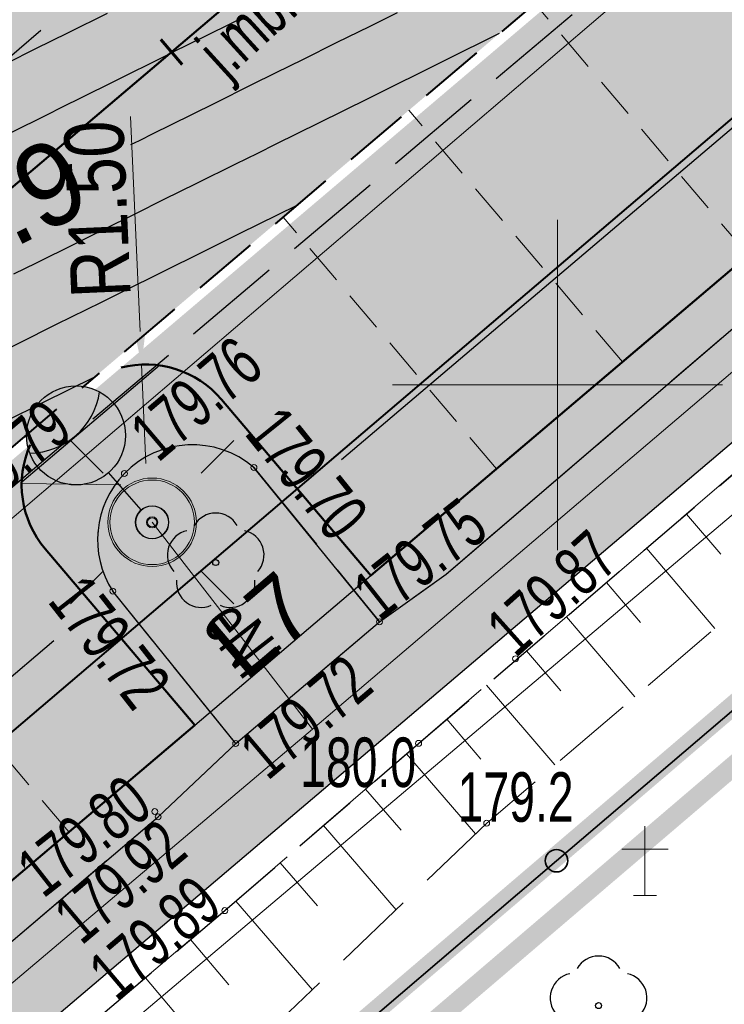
# Model space of a CAD drawing. Header units: metres. Extents: x 7429064 to 7431133, y 5709479 to 5714472.
# Tile 45 of 176: x 7429442 to 7429453, y 5709791 to 5709806. Entities that reach past the tile are written whole.
import ezdxf
from ezdxf.enums import TextEntityAlignment as Align

# ---------------------------------------------------------------- set-up
doc = ezdxf.new("R2010")
doc.units = ezdxf.units.M
for name, pattern in [('1', [0]), ('2_BUBZ02', [1.75, 1.25, -0.5]), ('2_KTCR02', [1.5, 1, -0.5]), ('2_KTJZ01', [2, 1.5, -0.5]), ('2_KTKR01', [0]), ('2_KTPL01', [2, 1.5, -0.5]), ('2_PTCM', [1.5, 1, -0.5]), ('2_PTTU', [1.5, 1, -0.5]), ('3_1', [0]), ('3_BUBZ02', [1.75, 1.25, -0.5]), ('3_BUBZ02G', [1.75, 1.25, -0.5]), ('3_KTCR02', [1.5, 1, -0.5]), ('3_KTJZ01', [2, 1.5, -0.5]), ('3_KTKR01', [0]), ('3_KTPL01', [2, 1.5, -0.5]), ('3_PTCM', [1.5, 1, -0.5]), ('3_PTTU', [1.5, 1, -0.5]), ('4_SUPE_01', [0]), ('4_SUPT_01', [0]), ('4_SUPW_01', [0]), ('7_1', [0]), ('7_SUPE_01', [0]), ('7_SUPT_01', [0]), ('7_SUPW_01', [0]), ('CENTER2', [1.125, 0.75, -0.125, 0.125, -0.125]), ('DASHED2', [0.375, 0.25, -0.125]), ('HIDDEN', [0.375, 0.25, -0.125])]:
    doc.linetypes.add(name, pattern=pattern)
for name, color, linetype in [('#lampy opis', 7, 'Continuous'), ('[osw]_istn_oprawy oświetleniowe - demontaż', 5, 'Continuous'), ('_1_Mapa', 7, 'Continuous'), ('_1_X-REFY', 7, 'Continuous'), ('C-DROGI-SYTUACJA-ETYKIETY', 7, 'Continuous'), ('C-TEREN', 7, 'Continuous'), ('C-TEREN-ETYKIETY', 7, 'Continuous'), ('zzz.gaHSDomyslna', 7, 'Continuous')]:
    doc.layers.add(name, color=color, linetype=linetype)
doc.layers.add('[osw]PSI_Brudnopis', color=1, linetype='Continuous', lineweight=20, plot=False)
doc.layers.add('_Brudnopis', color=22, linetype='Continuous', lineweight=50, plot=False)
for name, color, linetype, lineweight in [('_D_7_PAS DROGOWY_PODZIAL', 1, 'Continuous', 50), ('_D_7_TEREN NIEZBEDNY DLA OB_BUD', 252, 'HIDDEN', 50), ('_D_8_Wymiary', 7, 'Continuous', 20), ('BUBZ_L_1', 252, '2_BUBZ02', 18), ('D_1_LINIA_KRAWĘŻNIK_BET_20_30 WYN 0-2 CM', 5, 'HIDDEN', 40), ('D_1_LINIA_KRAWĘŻNIK_BET_20_30 WYN 12 CM - III', 7, 'Continuous', 50), ('Dr-Krawędż nawierzchni', 250, 'DASHED2', 18), ('gaPoziome', 7, 'Continuous', 30), ('HECZ BRUKOWANIA KOSTKA KAMIENNA 9_11', 42, 'Continuous', 13), ('KRZYZE_L_0', 252, '1', 18), ('KTCR_L_1', 252, '2_KTCR02', 30), ('KTJZ_E_T_0', 252, 'Continuous', 15), ('KTJZ_L_0', 252, '2_KTJZ01', 30), ('KTKR_L_0', 252, '2_KTKR01', 30), ('KTOK_L_4', 252, 'Continuous', 35), ('KTPL_L_0', 252, '2_KTPL01', 30), ('OBOP_T_1', 82, 'Continuous', 30), ('PTCM_L_0', 252, '2_PTCM', 18), ('PTTU_L_2', 252, '2_PTTU', 18), ('RTPW_T_0', 252, 'Continuous', 15), ('RTPW_T_1', 252, 'Continuous', 15), ('SUPE_E_T_3', 252, 'Continuous', 15), ('SUPE_L_3', 252, '4_SUPE_01', 18), ('SUPT_L_0', 252, '4_SUPT_01', 18), ('SUPW_L_0', 252, '4_SUPW_01', 18), ('SUSM_T_0', 252, 'Continuous', 18)]:
    doc.layers.add(name, color=color, linetype=linetype, lineweight=lineweight)
doc.layers.add('D_1_LINIA_OBRZEŻE_BET_6x30cm - III', color=24, linetype='Continuous', lineweight=30, transparency=0.3)
for name, color, linetype, lineweight, true_color, transparency in [('D_2_HECZ_CHODNIK_KOSTKA', 7, 'Continuous', 0, 0xf7f588, 0.35), ('D_2_HECZ_DROGI KOSTKA', 7, 'Continuous', 13, 0xffbea8, 0.3), ('D_2_HECZ_JEZDNIA KR3- NOWA KONSTRUKCJA', 7, 'Continuous', 13, 0x99e6ff, 0.3), ('D_2_HECZ_ZIELEN', 7, 'Continuous', 13, 0xd6ffd6, 0.3)]:
    doc.layers.add(name, color=color, linetype=linetype, lineweight=lineweight, true_color=true_color, transparency=transparency)
doc.layers.add('DZIALKA_L_0', color=7, linetype='1', lineweight=40, true_color=0x008000)
doc.styles.add('Annotative', font='txt')
doc.styles.add('major_arial', font='arial.ttf')
doc.styles.add('Styl Arial', font='arial.ttf', dxfattribs={"width": 0.8, "height": 0.9})
doc.dimstyles.new('1_500', dxfattribs={"dimtxt": 0.9, "dimasz": 1, "dimexe": 0.18, "dimexo": 0, "dimgap": 0.2, "dimtad": 4, "dimzin": 0, "dimdsep": 46, "dimtxsty": 'Styl Arial', "dimcen": 0.25, "dimclrd": 256, "dimclre": 256, "dimclrt": 256, "dimazin": 0, "dimtfac": 1, "dimtix": 1, "dimtmove": 1, "dimatfit": 3, "dimfxl": 0.18, "dimtolj": 1, "dimtzin": 0, "dimlwd": -1, "dimlwe": -1, "dimarcsym": 0})
doc.dimstyles.new('major_500', dxfattribs={"dimtxt": 0.8, "dimasz": 0.8, "dimexe": 0.5, "dimexo": 1, "dimgap": 0.3, "dimtad": 1, "dimzin": 1, "dimdsep": 46, "dimtxsty": 'major_arial', "dimcen": 0, "dimse1": 1, "dimse2": 1, "dimaunit": 1, "dimadec": 1, "dimazin": 0, "dimtfac": 1, "dimtix": 1, "dimtmove": 0, "dimatfit": 3, "dimfxl": 2, "dimfxlon": 1, "dimtolj": 1, "dimarcsym": 0})

# ---------------------------------------------------------------- blocks, each defined once
blk = doc.blocks.new('*D16')
at = {"layer": '_D_8_Wymiary', "color": 0, "lineweight": -2, "transparency": 16777216}
for p, q in [((7429443.857, 5709795.611), (7429442.655, 5709797.027)), ((7429416.901, 5709774.519), (7429442.369, 5709796.128)), ((7429417.169, 5709772.966), (7429415.967, 5709774.382))]:
    blk.add_line(p, q, dxfattribs=at)
at = {"layer": '_D_8_Wymiary', "color": 0, "transparency": 16777216}
for points in [[(7429442.282, 5709796.23), (7429442.455, 5709796.026), (7429442.979, 5709796.646)], [(7429416.815, 5709774.62), (7429416.987, 5709774.417), (7429416.291, 5709774.001)]]:
    blk.add_solid(points, dxfattribs=at)
at = {"layer": 'Defpoints', "color": 0, "transparency": 16777216}
for p in [(7429442.979, 5709796.646), (7429444.504, 5709794.848), (7429417.816, 5709772.204)]:
    blk.add_point(p, dxfattribs=at)
at = {"layer": '_D_8_Wymiary', "color": 0, "transparency": 16777216, "insert": (7429428.744, 5709786.373), "char_height": 0.8, "attachment_point": 5, "rotation": 40.3144, "style": 'major_arial'}
blk.add_mtext('\\A1;14szt.x2.50\\P35.00', dxfattribs=at)
blk = doc.blocks.new('*D17')
at = {"layer": '_D_8_Wymiary', "color": 0, "lineweight": -2, "transparency": 16777216}
for p, q in [((7429475.119, 5709822.137), (7429474.388, 5709822.999)), ((7429446.728, 5709798.873), (7429474.101, 5709822.1)), ((7429446.525, 5709797.875), (7429445.794, 5709798.737))]:
    blk.add_line(p, q, dxfattribs=at)
at = {"layer": '_D_8_Wymiary', "color": 0, "transparency": 16777216}
for points in [[(7429474.015, 5709822.202), (7429474.188, 5709821.998), (7429474.711, 5709822.618)], [(7429446.641, 5709798.975), (7429446.814, 5709798.772), (7429446.118, 5709798.356)]]:
    blk.add_solid(points, dxfattribs=at)
at = {"layer": 'Defpoints', "color": 0, "transparency": 16777216}
for p in [(7429474.711, 5709822.618), (7429475.766, 5709821.375), (7429447.172, 5709797.113)]:
    blk.add_point(p, dxfattribs=at)
at = {"layer": '_D_8_Wymiary', "color": 0, "transparency": 16777216, "insert": (7429459.524, 5709811.537), "char_height": 0.8, "attachment_point": 5, "rotation": 40.3144, "style": 'major_arial'}
blk.add_mtext('\\A1;15szt.x2.50\\P37.50', dxfattribs=at)
blk = doc.blocks.new('*D69')
at = {"layer": '_D_8_Wymiary', "transparency": 16777216}
for p, q in [((7429438.127, 5709798.563), (7429441.383, 5709798.516)), ((7429443.383, 5709798.488), (7429441.883, 5709798.509))]:
    blk.add_line(p, q, dxfattribs=at)
blk.add_solid([(7429441.384, 5709798.6), (7429441.382, 5709798.433), (7429441.883, 5709798.509)], dxfattribs=at)
at = {"layer": 'Defpoints', "color": 0, "transparency": 16777216}
for p in [(7429441.883, 5709798.509), (7429443.383, 5709798.488)]:
    blk.add_point(p, dxfattribs=at)
at = {"layer": '_D_8_Wymiary', "transparency": 16777216, "insert": (7429439.497, 5709797.984), "char_height": 0.9, "attachment_point": 5, "rotation": 179.1733, "style": 'Styl Arial'}
blk.add_mtext('\\A1;R1.50', dxfattribs=at)
blk = doc.blocks.new('*D70')
at = {"layer": '_D_8_Wymiary', "transparency": 16777216}
for p, q in [((7429443.533, 5709804.063), (7429443.676, 5709800.809)), ((7429443.764, 5709798.811), (7429443.698, 5709800.31))]:
    blk.add_line(p, q, dxfattribs=at)
blk.add_solid([(7429443.759, 5709800.813), (7429443.593, 5709800.805), (7429443.698, 5709800.31)], dxfattribs=at)
at = {"layer": 'Defpoints', "color": 0, "transparency": 16777216}
for p in [(7429443.698, 5709800.31), (7429443.764, 5709798.811)]:
    blk.add_point(p, dxfattribs=at)
at = {"layer": '_D_8_Wymiary', "transparency": 16777216, "insert": (7429443.034, 5709802.661), "char_height": 0.9, "attachment_point": 5, "rotation": 92.5249, "style": 'Styl Arial'}
blk.add_mtext('\\A1;R1.50', dxfattribs=at)
blk = doc.blocks.new('3_OBOP02_01')
at = {"linetype": 'Continuous'}
blk.add_circle((0, 0), 0.045, dxfattribs=at)
for centre, start, end in [((0, 0.375), 30.1401, 149.8599), ((-0.357, 0.116), 102.1445, 221.86), ((0.357, 0.116), 318.14, 77.8555), ((-0.22, -0.303), 174.1482, 293.8542), ((0.22, -0.303), 246.1458, 5.8518)]:
    blk.add_arc(centre, 0.375, start, end, dxfattribs=at)
blk = doc.blocks.new('3_PTCM01')
at = {"linetype": 'Continuous'}
for p, q in [((0, 0.525), (0, -0.525)), ((0.35, 0.175), (-0.35, 0.175)), ((-0.175, -0.525), (0.175, -0.525))]:
    blk.add_line(p, q, dxfattribs=at)
blk = doc.blocks.new('3_RTPW01')
at = {"linetype": 'Continuous'}
blk.add_circle((0, 0), 0.045, dxfattribs=at)
blk = doc.blocks.new('3_RTPW02')
at = {"linetype": 'Continuous'}
blk.add_circle((0, 0), 0.045, dxfattribs=at)
blk = doc.blocks.new('7_SUSM01')
at = {"linetype": 'Continuous'}
for p, q in [((-0.742, 0.742), (-1.237, 1.237)), ((0.742, 0.742), (1.237, 1.237)), ((-0.742, -0.742), (-1.237, -1.237)), ((0.742, -0.742), (1.237, -1.237))]:
    blk.add_line(p, q, dxfattribs=at)
blk.add_circle((0, 0), 0.245, dxfattribs=at)
blk = doc.blocks.new('X-ref_MDCP_Szara')
at = {"layer": 'BUBZ_L_1', "linetype": '3_BUBZ02G'}
for p, q in [((7429447.897, 5709794.573), (7429461.855, 5709806.518)), ((7429444.96, 5709792.04), (7429447.897, 5709794.573)), ((7429431.63, 5709780.764), (7429444.96, 5709792.04))]:
    blk.add_line(p, q, dxfattribs=at)
at = {"layer": 'BUBZ_L_1', "linetype": '3_BUBZ02'}
for p, q in [((7429462.976, 5709805.349), (7429448.928, 5709793.364)), ((7429448.928, 5709793.364), (7429445.93, 5709790.5))]:
    blk.add_line(p, q, dxfattribs=at)
at = {"layer": 'BUBZ_L_1', "linetype": '3_1'}
for p, q in [((7429451.954, 5709798.045), (7429452.473, 5709797.438)), ((7429451.348, 5709797.526), (7429452.385, 5709796.313)), ((7429450.742, 5709797.007), (7429451.26, 5709796.402)), ((7429450.136, 5709796.489), (7429451.173, 5709795.279)), ((7429449.531, 5709795.972), (7429450.049, 5709795.367)), ((7429448.927, 5709795.454), (7429449.962, 5709794.245)), ((7429448.323, 5709794.937), (7429448.84, 5709794.333)), ((7429447.715, 5709794.416), (7429448.761, 5709793.204)), ((7429447.093, 5709793.88), (7429447.63, 5709793.258)), ((7429446.455, 5709793.33), (7429447.556, 5709792.053)), ((7429445.8, 5709792.765), (7429446.365, 5709792.11)), ((7429445.128, 5709792.185), (7429446.287, 5709790.841)), ((7429444.443, 5709791.603), (7429445.024, 5709790.916)), ((7429443.759, 5709791.024), (7429444.916, 5709789.656))]:
    blk.add_line(p, q, dxfattribs=at)
at = {"layer": 'DZIALKA_L_0', "linetype": '1'}
blk.add_line((7429408.88, 5709766.76), (7429668.8, 5709988.15), dxfattribs=at)
at = {"layer": 'KRZYZE_L_0', "linetype": '1'}
for p, q in [((7429450, 5709797.5), (7429450, 5709802.5)), ((7429447.5, 5709800), (7429452.5, 5709800))]:
    blk.add_line(p, q, dxfattribs=at)
at = {"layer": 'KTCR_L_1', "linetype": '3_KTCR02'}
for p, q in [((7429447.897, 5709794.573), (7429461.855, 5709806.518)), ((7429448.314, 5709797.133), (7429457.646, 5709805.134)), ((7429447.305, 5709796.412), (7429448.314, 5709797.133)), ((7429445.126, 5709794.57), (7429447.305, 5709796.412)), ((7429443.95, 5709793.46), (7429445.126, 5709794.57)), ((7429444.96, 5709792.04), (7429447.897, 5709794.573)), ((7429438.981, 5709789.233), (7429443.95, 5709793.46)), ((7429431.63, 5709780.764), (7429444.96, 5709792.04))]:
    blk.add_line(p, q, dxfattribs=at)
at = {"layer": 'KTJZ_L_0', "linetype": '3_KTJZ01'}
for p, q in [((7429437.99, 5709801.8), (7429460.73, 5709821.22)), ((7429463.98, 5709817.21), (7429441.05, 5709797.87))]:
    blk.add_line(p, q, dxfattribs=at)
at = {"layer": 'KTKR_L_0', "linetype": '3_KTKR01'}
for p, q in [((7429448.314, 5709797.133), (7429457.646, 5709805.134)), ((7429447.305, 5709796.412), (7429445.402, 5709798.75)), ((7429447.305, 5709796.412), (7429448.314, 5709797.133)), ((7429445.126, 5709794.57), (7429443.264, 5709796.878)), ((7429445.126, 5709794.57), (7429447.305, 5709796.412)), ((7429443.95, 5709793.46), (7429445.126, 5709794.57)), ((7429438.981, 5709789.233), (7429443.95, 5709793.46))]:
    blk.add_line(p, q, dxfattribs=at)
for start, end in [(49.4942, 135.849), (135.849, 212.9224)]:
    blk.add_arc((7429444.469, 5709797.658), 1.436, start, end, dxfattribs=at)
at = {"layer": 'KTOK_L_4'}
for p, q in [((7429449.986, 5709792.796), (7429455.524, 5709797.524)), ((7429444.448, 5709788.068), (7429449.986, 5709792.796))]:
    blk.add_line(p, q, dxfattribs=at)
blk.add_circle((7429449.986, 5709792.796), 0.17, dxfattribs=at)
at = {"layer": 'KTPL_L_0', "linetype": '3_KTPL01'}
for p, q in [((7429463.98, 5709817.21), (7429441.05, 5709797.87)), ((7429448.314, 5709797.133), (7429457.646, 5709805.134)), ((7429445.402, 5709798.75), (7429447.305, 5709796.412)), ((7429447.305, 5709796.412), (7429448.314, 5709797.133)), ((7429445.126, 5709794.57), (7429443.264, 5709796.878)), ((7429443.95, 5709793.46), (7429445.126, 5709794.57)), ((7429438.981, 5709789.233), (7429443.95, 5709793.46))]:
    blk.add_line(p, q, dxfattribs=at)
for start, end in [(49.4942, 135.849), (135.849, 212.9224)]:
    blk.add_arc((7429444.469, 5709797.658), 1.436, start, end, dxfattribs=at)
at = {"layer": 'PTCM_L_0', "linetype": '3_PTCM'}
blk.add_line((7429438.91, 5709783.34), (7429494.29, 5709830.62), dxfattribs=at)
at = {"layer": 'PTTU_L_2', "linetype": '3_PTTU'}
for p, q in [((7429447.305, 5709796.412), (7429445.402, 5709798.75)), ((7429443.264, 5709796.878), (7429445.126, 5709794.57)), ((7429445.126, 5709794.57), (7429447.305, 5709796.412))]:
    blk.add_line(p, q, dxfattribs=at)
for start, end in [(49.4942, 135.849), (135.849, 212.9224)]:
    blk.add_arc((7429444.469, 5709797.658), 1.436, start, end, dxfattribs=at)
at = {"layer": 'SUPE_L_3', "linetype": '7_SUPE_01'}
for p, q in [((7429446.29, 5709794.79), (7429478.4, 5709822.09)), ((7429446.29, 5709794.79), (7429443.86, 5709797.92)), ((7429414.13, 5709767.63), (7429446.29, 5709794.79))]:
    blk.add_line(p, q, dxfattribs=at)
at = {"layer": 'SUPT_L_0', "linetype": '7_SUPT_01'}
for p, q in [((7429444.55, 5709791.2), (7429481.84, 5709822.66)), ((7429409.76, 5709761.79), (7429444.55, 5709791.2))]:
    blk.add_line(p, q, dxfattribs=at)
at = {"layer": 'SUPW_L_0', "linetype": '7_SUPW_01'}
blk.add_line((7429369.46, 5709736.3), (7429593.18, 5709927.23), dxfattribs=at)
at = {"layer": 'SUPW_L_0', "linetype": '7_1'}
blk.add_line((7429369.46, 5709736.3), (7429593.18, 5709927.23), dxfattribs=at)
at = {"layer": 'OBOP_T_1'}
for p in [(7429444.823, 5709797.31), (7429450.623, 5709790.601)]:
    blk.add_blockref('3_OBOP02_01', p, dxfattribs=at)
at = {"layer": 'PTCM_L_0'}
blk.add_blockref('3_PTCM01', (7429451.325, 5709792.793), dxfattribs=at)
at = {"layer": 'RTPW_T_0'}
for p in [(7429447.897, 5709794.573), (7429448.928, 5709793.364)]:
    blk.add_blockref('3_RTPW01', p, dxfattribs=at)
at = {"layer": 'RTPW_T_1'}
for p in [(7429443.439, 5709798.659), (7429445.402, 5709798.75), (7429443.264, 5709796.878), (7429447.305, 5709796.412), (7429449.365, 5709795.854), (7429445.126, 5709794.57), (7429443.9, 5709793.54), (7429443.95, 5709793.46), (7429444.96, 5709792.04)]:
    blk.add_blockref('3_RTPW02', p, dxfattribs=at)
at = {"layer": 'SUSM_T_0'}
blk.add_blockref('7_SUSM01', (7429443.86, 5709797.92), dxfattribs=at)
at = {"layer": 'KTJZ_E_T_0', "width": 0.7}
blk.add_text('j.mb.', height=0.75, rotation=42.349, dxfattribs=at).set_placement((7429445.356, 5709805.344), align=Align.MIDDLE)
at = {"layer": 'RTPW_T_0', "width": 0.7}
blk.add_text('180.0', height=0.75, dxfattribs=at).set_placement((7429447.858, 5709794.286), align=Align.MIDDLE_RIGHT)
blk.add_text('179.2', height=0.75, dxfattribs=at).set_placement((7429448.488, 5709793.385))
at = {"layer": 'RTPW_T_1', "width": 0.7}
for s, rotation, p in [('179.76', 40.4304, (7429443.95, 5709798.815)), ('179.79', 40.1455, (7429441.05, 5709797.87)), ('179.70', 308.7982, (7429445.243, 5709799.264)), ('179.75', 38.2654, (7429447.305, 5709796.412)), ('179.87', 41.8164, (7429449.365, 5709795.854))]:
    blk.add_text(s, height=0.75, rotation=rotation, dxfattribs=at).set_placement(p)
for rotation, p in [(308.0528, (7429442.853, 5709797.184)), (40.2259, (7429445.126, 5709794.57))]:
    blk.add_text('179.72', height=0.75, rotation=rotation, dxfattribs=at).set_placement(p, align=Align.TOP_LEFT)
for s, rotation, p in [('179.80', 38.0951, (7429443.9, 5709793.54)), ('179.89', 40.2269, (7429444.96, 5709792.04))]:
    blk.add_text(s, height=0.75, rotation=rotation, dxfattribs=at).set_placement(p, align=Align.RIGHT)
blk.add_text('179.92', height=0.75, rotation=40.1049, dxfattribs=at).set_placement((7429443.95, 5709793.46), align=Align.TOP_RIGHT)
at = {"layer": 'SUPE_E_T_3', "width": 0.7}
blk.add_text('eNI', height=0.75, rotation=307.8243, dxfattribs=at).set_placement((7429445.227, 5709796.159), align=Align.MIDDLE)
blk = doc.blocks.new('*U202')
blk.add_hatch(color=0).paths.add_polyline_path([(3.694, -2.12, 0.369232), (1.565, -3.961, 0.696757)])
at = {"color": 0}
for p, q in [((0, 0), (0, 0)), ((0, 0), (0, 0)), ((0, 0), (0, 0)), ((0, 0), (0, 0)), ((0, 0), (0, 0)), ((0, 0), (0, 0)), ((0.327, -0.378), (1.308, -1.513))]:
    blk.add_line(p, q, dxfattribs=at)
for points in [[(0, 0), (0, 0), (0, 0), (0, 0), (0, 0), (0, 0)], [(0, 0), (0, 0), (0, 0), (0, 0), (0, 0), (0, 0), (0, 0)], [(0, 0), (0, 0), (0, 0)]]:
    blk.add_lwpolyline(points, dxfattribs=at)
for centre, radius in [((0, 0), 0.5), ((2.29, -2.647), 1.5)]:
    blk.add_circle(centre, radius, dxfattribs=at)
blk.add_arc((3.706, -4.285), 2.165, 90.3235, 171.3866, dxfattribs=at)
at = {"layer": '[osw]PSI_Brudnopis'}
for radius in [1.34, 0.17, 0.17]:
    blk.add_circle((0, 0), radius, dxfattribs=at)
at = {"layer": '[osw]PSI_Brudnopis', "color": 10}
for radius in [1.28, 0.14]:
    blk.add_circle((0, 0), radius, dxfattribs=at)
blk = doc.blocks.new('X-ref_Oświetlenie i teletechnika')
at = {"layer": '[osw]_istn_oprawy oświetleniowe - demontaż', "color": 3, "xscale": 0.4999999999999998, "yscale": 0.4999999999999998, "zscale": 0.4999999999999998, "rotation": 180.3915979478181}
blk.add_blockref('*U202', (7429443.86, 5709797.92), dxfattribs=at)
at = {"layer": '#lampy opis', "lineweight": 30, "insert": (7429444.806, 5709796.424), "char_height": 1, "attachment_point": 1, "rotation": 40.3889, "style": 'Annotative'}
blk.add_mtext_dynamic_manual_height_columns('\\pi-0.24784;L7', width=1.17099, gutter_width=7.472, heights=[0], dxfattribs=at)
blk = doc.blocks.new('*U220')
at = {"layer": 'zzz.gaHSDomyslna', "color": 140}
blk.add_lwpolyline([(36.6, 31.055, 0.12, 0.12, 0), (38.125, 32.349, 0.12, 0.12, 0)], format="xyseb", dxfattribs=at)
blk = doc.blocks.new('X-ref_SOR')
at = {"layer": 'gaPoziome'}
blk.add_blockref('*U220', (7429405.348, 5709772.117), dxfattribs=at)
blk = doc.blocks.new('*U295')
at = {"layer": 'C-TEREN-ETYKIETY', "color": 7, "linetype": 'Continuous', "lineweight": -3, "insert": (7429440.859, 5709802.313, 179.9), "char_height": 1.25, "attachment_point": 5, "rotation": 26.3531}
blk.add_mtext('179.9', dxfattribs=at)
blk = doc.blocks.new('x-ref_warstwice')
at = {"layer": 'C-TEREN', "color": 42, "linetype": 'HIDDEN', "lineweight": 25, "ltscale": 10}
for points, elevation in [([(7429436.036, 5709802.09), (7429436.127, 5709802.135), (7429436.972, 5709802.554), (7429437.05, 5709802.592), (7429437.142, 5709802.637), (7429437.973, 5709803.05), (7429438.148, 5709803.136), (7429438.897, 5709803.507), (7429439.53, 5709803.821), (7429439.82, 5709803.964), (7429440.162, 5709804.134), (7429440.743, 5709804.422), (7429441.169, 5709804.632), (7429441.667, 5709804.879), (7429442.088, 5709805.088), (7429442.59, 5709805.337), (7429443.182, 5709805.63)], 179.86), ([(7429434.927, 5709800.457), (7429435.63, 5709800.806), (7429435.85, 5709800.915), (7429436.111, 5709801.044), (7429436.774, 5709801.372), (7429437.335, 5709801.65), (7429437.697, 5709801.83), (7429438.124, 5709802.041), (7429438.62, 5709802.287), (7429439.131, 5709802.54), (7429439.544, 5709802.744), (7429439.893, 5709802.918), (7429440.467, 5709803.202), (7429441.144, 5709803.537), (7429441.39, 5709803.659), (7429442.151, 5709804.036), (7429442.314, 5709804.117), (7429442.451, 5709804.185), (7429443.237, 5709804.574), (7429444.111, 5709805.007), (7429444.16, 5709805.032), (7429445.009, 5709805.452), (7429445.084, 5709805.489), (7429445.172, 5709805.532)], 179.88), ([(7429449.119, 5709805.322), (7429448.293, 5709804.913), (7429448.224, 5709804.879), (7429448.144, 5709804.839), (7429447.301, 5709804.421), (7429447.137, 5709804.34), (7429446.378, 5709803.964), (7429445.735, 5709803.645), (7429445.454, 5709803.506), (7429445.123, 5709803.342), (7429444.531, 5709803.049), (7429444.029, 5709802.801), (7429443.608, 5709802.592), (7429443.11, 5709802.345), (7429442.684, 5709802.134), (7429442.103, 5709801.846), (7429441.761, 5709801.677)], 179.92), ([(7429446.052, 5709802.72), (7429445.178, 5709802.287), (7429444.392, 5709801.897), (7429444.255, 5709801.829), (7429444.092, 5709801.749), (7429443.331, 5709801.372), (7429443.085, 5709801.25), (7429442.408, 5709800.914), (7429441.834, 5709800.63), (7429441.485, 5709800.457), (7429441.072, 5709800.252), (7429440.561, 5709800), (7429440.065, 5709799.754), (7429439.638, 5709799.542), (7429439.276, 5709799.363), (7429438.715, 5709799.085), (7429438.052, 5709798.756), (7429437.791, 5709798.627), (7429437.571, 5709798.518), (7429436.868, 5709798.17), (7429436.038, 5709797.759), (7429435.944, 5709797.712), (7429435.031, 5709797.26)], 179.94), ([(7429442.985, 5709800.117), (7429442.197, 5709799.727), (7429442.132, 5709799.694), (7429442.054, 5709799.656), (7429441.208, 5709799.237), (7429441.048, 5709799.157), (7429440.285, 5709798.78), (7429439.639, 5709798.46), (7429439.362, 5709798.322), (7429439.034, 5709798.16), (7429438.438, 5709797.865), (7429437.933, 5709797.615), (7429437.515, 5709797.407), (7429437.021, 5709797.162), (7429436.591, 5709796.95), (7429436.014, 5709796.664), (7429435.668, 5709796.493), (7429435.375, 5709796.347)], 179.96)]:
    blk.add_lwpolyline(points, dxfattribs=dict(at, elevation=elevation))
at = {"layer": 'C-TEREN', "color": 46, "linetype": 'Continuous', "lineweight": 30, "elevation": 179.9}
blk.add_lwpolyline([(7429443.538, 5709803.64), (7429443.667, 5709803.704), (7429443.884, 5709803.812), (7429444.141, 5709803.939), (7429444.807, 5709804.269), (7429445.372, 5709804.549), (7429445.731, 5709804.726), (7429446.154, 5709804.936), (7429446.654, 5709805.184), (7429447.161, 5709805.435), (7429447.577, 5709805.641)], dxfattribs=at)
at = {"layer": 'C-TEREN-ETYKIETY', "color": 7, "linetype": 'Continuous', "lineweight": -3}
blk.add_blockref('*U295', (0, 0), dxfattribs=at)
blk = doc.blocks.new('AeccTickLine')
at = {"color": 0, "linetype": 'ByBlock', "lineweight": -2}
blk.add_line((0, 1), (0, -1), dxfattribs=at)
blk = doc.blocks.new('OŚ_Dąbrowskiego_1')
at = {"layer": '_D_8_Wymiary', "color": 1, "linetype": 'CENTER2', "lineweight": 35, "flags": 128}
blk.add_lwpolyline([(7429230.998, 5709660.664), (7429273.145, 5709676.622, 0.085629), (7429337.582, 5709714.618), (7429502.301, 5709854.381), (7429714.669, 5710036.139), (7429868.111, 5710165.952)], format="xyb", dxfattribs=at)
at = {"layer": 'C-DROGI-SYTUACJA-ETYKIETY', "color": 7, "linetype": 'Continuous', "lineweight": 60, "xscale": 0.25, "yscale": 0.25, "zscale": 0.25, "rotation": 40.31442587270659}
blk.add_blockref('AeccTickLine', (7429444.152, 5709805.042), dxfattribs=at)

msp = doc.modelspace()

# ---------------------------------------------------------------- hatches: boundary and pattern name
at = {"layer": 'D_2_HECZ_CHODNIK_KOSTKA', "transparency": 33554585}
h = msp.add_hatch(color=256, dxfattribs=at)
h.dxf.hatch_style = 1
edge = h.paths.add_edge_path()
edge.add_line((7429611.715, 5709933.539), (7429609.355, 5709934.501))
edge.add_line((7429609.355, 5709934.501), (7429596.138, 5709923.189))
edge.add_line((7429596.138, 5709923.189), (7429592.463, 5709920.763))
edge.add_arc((7429606.237, 5709899.9), 25, 123.434, 130.559)
edge.add_line((7429589.981, 5709918.893), (7429507.49, 5709848.292))
edge.add_line((7429507.49, 5709848.292), (7429417.816, 5709772.204))
edge.add_line((7429417.816, 5709772.204), (7429413.427, 5709768.48))
edge.add_line((7429413.427, 5709768.48), (7429407.995, 5709766.13))
edge.add_line((7429407.995, 5709766.13), (7429408.287, 5709764.077))
edge.add_line((7429408.287, 5709764.077), (7429414.494, 5709766.762))
edge.add_line((7429414.494, 5709766.762), (7429508.787, 5709846.77))
edge.add_line((7429508.787, 5709846.77), (7429591.282, 5709917.374))
edge.add_arc((7429606.237, 5709899.9), 23, 123.434, 130.559, ccw=False)
edge.add_line((7429593.564, 5709919.094), (7429599.13, 5709922.769))
edge.add_line((7429599.13, 5709922.769), (7429611.715, 5709933.539))
at = {"layer": 'D_2_HECZ_DROGI KOSTKA'}
h = msp.add_hatch(color=256, dxfattribs=at)
h.dxf.hatch_style = 1
edge = h.paths.add_edge_path()
edge.add_line((7429473.574, 5709825.875), (7429443.389, 5709800.263))
edge.add_arc((7429443.764, 5709798.811), 1.5, 40.3144, 104.4725, ccw=False)
edge.add_line((7429444.908, 5709799.782), (7429447.172, 5709797.113))
edge.add_line((7429447.172, 5709797.113), (7429475.766, 5709821.375))
edge.add_line((7429475.766, 5709821.375), (7429473.825, 5709823.662))
edge.add_arc((7429475.35, 5709824.956), 2, 152.6461, 220.3144, ccw=False)
h = msp.add_hatch(color=256, dxfattribs=at)
h.dxf.hatch_style = 1
edge = h.paths.add_edge_path()
edge.add_line((7429442.011, 5709799.094), (7429413.732, 5709775.1))
edge.add_arc((7429414.35, 5709773.198), 2, 40.3144, 107.9828, ccw=False)
edge.add_line((7429415.875, 5709774.491), (7429417.816, 5709772.204))
edge.add_line((7429417.816, 5709772.204), (7429444.504, 5709794.848))
edge.add_line((7429444.504, 5709794.848), (7429442.239, 5709797.517))
edge.add_arc((7429443.383, 5709798.488), 1.5, 156.1564, 220.3144, ccw=False)
at = {"layer": 'D_2_HECZ_JEZDNIA KR3- NOWA KONSTRUKCJA'}
h = msp.add_hatch(color=256, dxfattribs=at)
h.dxf.hatch_style = 1
edge = h.paths.add_edge_path()
edge.add_arc((7429610.557, 5709990.469), 30, 310.559, 314.2935)
edge.add_arc((7429610.557, 5709990.469), 30, 314.2935, 325.3941)
edge.add_line((7429635.249, 5709973.431), (7429635.899, 5709972.672))
edge.add_line((7429635.899, 5709972.672), (7429667.702, 5709999.89))
edge.add_line((7429667.702, 5709999.89), (7429675.246, 5710006.347))
edge.add_line((7429675.246, 5710006.347), (7429712.724, 5710038.423))
edge.add_line((7429712.724, 5710038.423), (7429823.828, 5710132.378))
edge.add_line((7429823.828, 5710132.378), (7429834.316, 5710141.377))
edge.add_line((7429834.316, 5710141.377), (7429846.156, 5710151.524))
edge.add_line((7429846.156, 5710151.524), (7429850.099, 5710146.734))
edge.add_line((7429850.099, 5710146.734), (7429838.187, 5710136.85))
edge.add_line((7429838.187, 5710136.85), (7429827.698, 5710127.833))
edge.add_line((7429827.698, 5710127.833), (7429716.613, 5710033.854))
edge.add_line((7429716.613, 5710033.854), (7429633.474, 5709962.699))
edge.add_arc((7429636.726, 5709958.9), 5, 130.559, 193.2571)
edge.add_line((7429631.859, 5709957.753), (7429636.051, 5709939.958))
edge.add_line((7429636.051, 5709939.958), (7429630.653, 5709938.888))
edge.add_line((7429630.653, 5709938.888), (7429629.491, 5709943.821))
edge.add_arc((7429623.651, 5709942.445), 6, 13.2571, 130.559)
edge.add_line((7429619.749, 5709947.003), (7429619.729, 5709946.986))
edge.add_line((7429619.729, 5709946.986), (7429617.779, 5709949.265))
edge.add_line((7429617.779, 5709949.265), (7429606.383, 5709939.512))
edge.add_line((7429606.383, 5709939.512), (7429594.274, 5709929.149))
edge.add_line((7429594.274, 5709929.149), (7429594.825, 5709928.314))
edge.add_line((7429594.825, 5709928.314), (7429589.708, 5709924.935))
edge.add_arc((7429606.237, 5709899.9), 30, 123.434, 130.559)
edge.add_line((7429586.73, 5709922.692), (7429529.23, 5709873.48))
edge.add_line((7429529.23, 5709873.48), (7429502.179, 5709850.343))
edge.add_line((7429502.179, 5709850.343), (7429339.523, 5709712.33))
edge.add_arc((7429194.822, 5709882.942), 223.711, 294.66533, 310.3021, ccw=False)
edge.add_arc((7429190.304, 5709894.737), 236.317, 290.79615, 294.46753, ccw=False)
edge.add_line((7429274.207, 5709673.816), (7429245.41, 5709663.13))
edge.add_line((7429245.41, 5709663.13), (7429242.106, 5709661.907))
edge.add_line((7429242.106, 5709661.907), (7429240.354, 5709666.717))
edge.add_line((7429240.354, 5709666.717), (7429244.254, 5709668.201))
edge.add_line((7429244.254, 5709668.201), (7429272.082, 5709679.428))
edge.add_arc((7429195.246, 5709882.369), 217, 290.73736, 310.31443)
edge.add_line((7429335.641, 5709716.905), (7429500.355, 5709856.664))
edge.add_line((7429500.355, 5709856.664), (7429629.269, 5709966.997))
edge.add_line((7429629.269, 5709966.997), (7429630.064, 5709967.677))
at = {"layer": 'D_2_HECZ_ZIELEN'}
h = msp.add_hatch(color=256, dxfattribs=at)
h.dxf.hatch_style = 1
h.paths.add_polyline_path([(7429444.908, 5709799.782, 0.184483), (7429443.97, 5709800.297), (7429441.883, 5709798.527, 0.184483), (7429442.239, 5709797.517), (7429444.504, 5709794.848), (7429447.172, 5709797.113)])
at = {"layer": 'HECZ BRUKOWANIA KOSTKA KAMIENNA 9_11'}
h = msp.add_hatch(color=256, dxfattribs=at)
h.dxf.hatch_style = 1
edge = h.paths.add_edge_path()
edge.add_line((7429443.389, 5709800.263), (7429442.011, 5709799.094))
edge.add_arc((7429443.383, 5709798.488), 1.5, 156.1564, 178.5041)
edge.add_line((7429441.883, 5709798.527), (7429443.97, 5709800.297))
edge.add_arc((7429443.764, 5709798.811), 1.5, 82.1247, 104.4725)

# ---------------------------------------------------------------- linework, layer by layer
at = {"layer": '_Brudnopis', "flags": 128}
msp.add_lwpolyline([(7429230.998, 5709660.664), (7429273.145, 5709676.622, 0.085605), (7429337.585, 5709714.618), (7429368.823, 5709741.125), (7429502.301, 5709854.381), (7429714.669, 5710036.139), (7429868.111, 5710165.952)], format="xyb", dxfattribs=at)
at = {"layer": '_D_7_PAS DROGOWY_PODZIAL', "ltscale": 0.2, "const_width": 0.3, "elevation": 0, "flags": 128}
msp.add_lwpolyline([(7429615.633, 5709934.224), (7429410.418, 5709759.095), (7429398.167, 5709757.635)], dxfattribs=at)
at = {"layer": '_D_7_TEREN NIEZBEDNY DLA OB_BUD', "ltscale": 10, "const_width": 0.3, "flags": 128}
msp.add_lwpolyline([(7429838.642, 5710133.498), (7429838.163, 5710130.983), (7429669.785, 5709988.07), (7429674.221, 5709982.833), (7429665.132, 5709974.906), (7429667.705, 5709971.871), (7429662.832, 5709967.707), (7429665.637, 5709964.494), (7429637.109, 5709939.516), (7429616.438, 5709933.991), (7429410.711, 5709758.425), (7429398.46, 5709756.965), (7429363.725, 5709727.377), (7429364.497, 5709726.485), (7429330.157, 5709696.304), (7429317.553, 5709687.475), (7429303.139, 5709679.24), (7429296.402, 5709677.454), (7429295.854, 5709678.755), (7429285.213, 5709675.171), (7429285.468, 5709665.629), (7429278.469, 5709665.47), (7429278.347, 5709670.061), (7429254.481, 5709660.887), (7429229.937, 5709651.368), (7429224.487, 5709665.833), (7429244.657, 5709675.131), (7429249.847, 5709679.192), (7429269.079, 5709686.95), (7429282.549, 5709692.752), (7429296.468, 5709699.803), (7429307.464, 5709706.348), (7429318.986, 5709714.248), (7429330.313, 5709723.204), (7429495.004, 5709862.943), (7429615.273, 5709965.877), (7429632.42, 5709989.108), (7429648.373, 5710002.762), (7429661.377, 5710006.8), (7429669.911, 5710012.64), (7429707.476, 5710044.593), (7429834.508, 5710152.316), (7429838.121, 5710158.939), (7429844.755, 5710193.28), (7429843.741, 5710206.48), (7429852.314, 5710203.598), (7429849.368, 5710188.375), (7429850.227, 5710185.684), (7429848.746, 5710185.163), (7429846.827, 5710175.247), (7429842.58, 5710153.283), (7429856.534, 5710164.104), (7429864.199, 5710154.59)], close=True, dxfattribs=at)
at = {"layer": 'D_1_LINIA_KRAWĘŻNIK_BET_20_30 WYN 0-2 CM', "ltscale": 4, "flags": 128}
for points in [[(7429473.938, 5709826.381), (7429442.794, 5709799.955)], [(7429442.412, 5709799.631), (7429413.056, 5709774.723)]]:
    msp.add_lwpolyline(points, dxfattribs=at)
at = {"layer": 'D_1_LINIA_KRAWĘŻNIK_BET_20_30 WYN 12 CM - III', "flags": 128}
msp.add_lwpolyline([(7429447.172, 5709797.113), (7429475.766, 5709821.375)], dxfattribs=at)
for points in [[(7429443.389, 5709800.263, -0.287492), (7429444.908, 5709799.782), (7429447.172, 5709797.113)], [(7429444.504, 5709794.848), (7429442.239, 5709797.517, -0.287492), (7429442.011, 5709799.094, -0.287492)], [(7429413.732, 5709775.1, -0.304149), (7429415.875, 5709774.491), (7429417.816, 5709772.204), (7429444.504, 5709794.848)]]:
    msp.add_lwpolyline(points, format="xyb", dxfattribs=at)
at = {"layer": 'D_1_LINIA_OBRZEŻE_BET_6x30cm - III', "flags": 128}
msp.add_lwpolyline([(7429408.287, 5709764.077), (7429414.494, 5709766.762), (7429508.787, 5709846.77), (7429591.282, 5709917.374, -0.031099), (7429593.564, 5709919.094), (7429599.13, 5709922.769), (7429611.715, 5709933.539), (7429615.743, 5709934.682), (7429615.845, 5709934.277)], format="xyb", dxfattribs=at)
for points in [[(7429443.97, 5709800.297), (7429441.883, 5709798.527)], [(7429444.504, 5709794.848), (7429447.172, 5709797.113)]]:
    msp.add_lwpolyline(points, dxfattribs=at)
at = {"layer": 'Dr-Krawędż nawierzchni', "ltscale": 2.5, "flags": 128}
for points in [[(7429452.891, 5709801.965), (7429449.656, 5709805.778)], [(7429450.985, 5709800.348), (7429447.75, 5709804.16)], [(7429449.079, 5709798.73), (7429445.844, 5709802.543)], [(7429442.597, 5709793.231), (7429439.362, 5709797.043)]]:
    msp.add_lwpolyline(points, dxfattribs=at)

# ---------------------------------------------------------------- block references
at = {"layer": '_1_Mapa'}
msp.add_blockref('X-ref_MDCP_Szara', (0, 0), dxfattribs=at)
at = {"layer": '_1_X-REFY'}
for name in ['X-ref_SOR', 'X-ref_Oświetlenie i teletechnika', 'OŚ_Dąbrowskiego_1', 'x-ref_warstwice']:
    msp.add_blockref(name, (0, 0), dxfattribs=at)

# ---------------------------------------------------------------- dimensions: what is measured, and where the dimension line sits
at = {"layer": '_D_8_Wymiary'}
for p1, p2, distance, text, picture, middle in [((7429447.172, 5709797.113), (7429475.766, 5709821.375), 1.63, '15szt.x2.50\\P<>', '*D17', (7429459.524, 5709811.537)), ((7429417.816, 5709772.204), (7429444.504, 5709794.848), 2.357, '14szt.x2.50\\P<>', '*D16', (7429428.744, 5709786.373))]:
    dim = msp.add_aligned_dim(p1=p1, p2=p2, distance=distance, text=text, dimstyle='major_500', override={"dimse1": 0, "dimse2": 0}, dxfattribs=at)
    dim.commit()
    dim.dimension.update_dxf_attribs({"geometry": picture, "text_midpoint": middle})
for center, mpoint, picture, middle in [((7429443.764, 5709798.811), (7429443.698, 5709800.31), '*D70', (7429443.034, 5709802.661)), ((7429443.383, 5709798.488), (7429441.883, 5709798.509), '*D69', (7429439.497, 5709797.984))]:
    dim = msp.add_radius_dim(center=center, mpoint=mpoint, dimstyle='1_500', override={"dimscale": 0.5}, dxfattribs=at)
    dim.commit()
    dim.dimension.update_dxf_attribs({"geometry": picture, "text_midpoint": middle})

doc.saveas('drawing.dxf')
